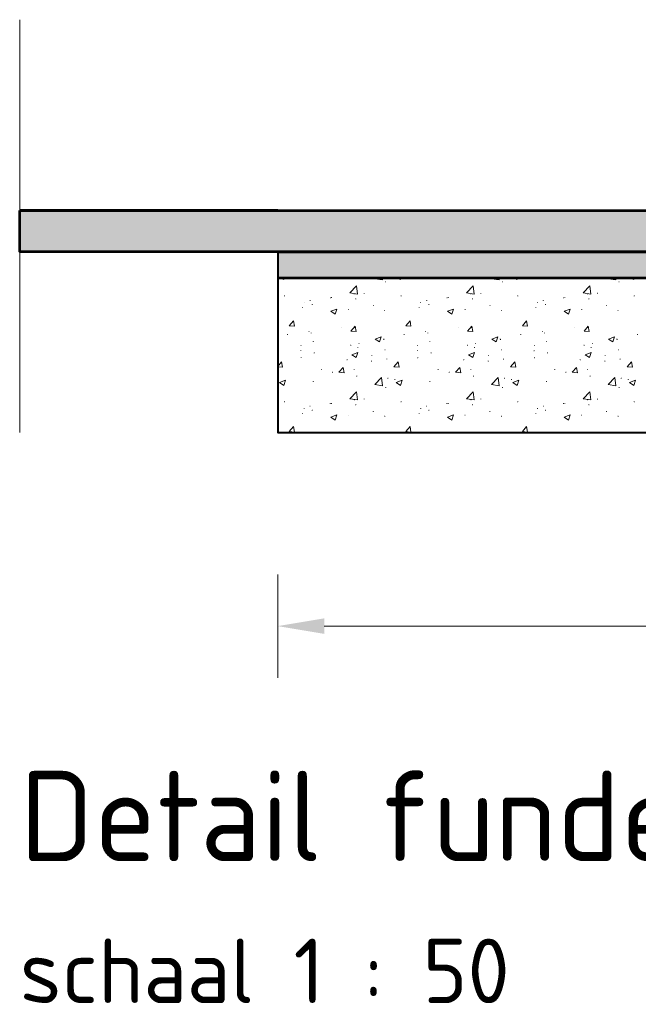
# Model space of a CAD drawing. Header units: metres. Extents: x 162359 to 162848, y 502589 to 502892.
# Tile 27 of 49: x 162838.65 to 162839.85, y 502690.97 to 502692.87. Entities that reach past the tile are written whole.
import ezdxf

# ---------------------------------------------------------------- set-up
doc = ezdxf.new("R2010")
doc.units = ezdxf.units.M
doc.linetypes.add('ZZ-AFBREEK-SO', pattern=[7, 4, -1, 1, -1])
for name, color, linetype, lineweight in [('N-WE-GW-GROND_ZAND_CUNETZAND-GD', 7, 'Continuous', 53), ('N-WE-GW-GROND_ZAND_STRAATLAAG_BREKERZAND-AD', 7, 'Continuous', 13), ('N-WE-VH-VERHARDING-GD', 8, 'Continuous', 53), ('N-WE-VH-VERHARDING_FUNDERING-AD', 7, 'Continuous', 13), ('N-WE-VH-VERHARDING_FUNDERING-GD', 7, 'Continuous', 40), ('X-XX-AL-AFBREEKLIJN-G', 7, 'ZZ-AFBREEK-SO', 18), ('X-XX-AL-DETAIL1-GD', 7, 'Continuous', 25), ('X-XX-AL-M', 7, 'Continuous', 18), ('X-XX-AL-T25', 7, 'Continuous', 25), ('X-XX-AL-T35', 50, 'Continuous', 35)]:
    doc.layers.add(name, color=color, linetype=linetype, lineweight=lineweight)
doc.styles.add('NLCS-ISO-M50-T18', font='NLCS-ISO.ttf', dxfattribs={"height": 0.09})
doc.styles.add('NLCS-ISO-M50-T25', font='NLCS-ISO.ttf', dxfattribs={"height": 0.125})
doc.styles.add('NLCS-ISO-M50-T35', font='NLCS-ISO.ttf', dxfattribs={"height": 0.175})
doc.dimstyles.new('NLCS-M50-T18-PIJL_L2_H2', dxfattribs={"dimscale": 0.05, "dimtxt": 2.5, "dimasz": 1.8, "dimexe": 2, "dimexo": 2, "dimgap": 0.7, "dimtad": 1, "dimzin": 0, "dimdsep": 46, "dimtxsty": 'NLCS-ISO-M50-T18', "dimcen": 0, "dimdle": 2, "dimclrd": 256, "dimclre": 256, "dimclrt": 10, "dimazin": 0, "dimtfac": 1, "dimtdec": 3, "dimtofl": 0, "dimtmove": 0, "dimatfit": 3, "dimfxl": 2, "dimfxlon": 1, "dimtfillclr": 256, "dimtolj": 1, "dimtzin": 0, "dimlwd": -1, "dimlwe": -1, "dimarcsym": 0})

# ---------------------------------------------------------------- blocks, each defined once
blk = doc.blocks.new('*D416')
at = {"layer": 'X-XX-AL-M', "transparency": 16777216}
for p, q in [((162839.1478, 502691.7984), (162839.1478, 502691.5984)), ((162841.1486, 502691.7984), (162841.1486, 502691.5984)), ((162839.2378, 502691.6984), (162841.0586, 502691.6984))]:
    blk.add_line(p, q, dxfattribs=at)
for points in [[(162839.2378, 502691.7134), (162839.2378, 502691.6834), (162839.1478, 502691.6984)], [(162841.0586, 502691.7134), (162841.0586, 502691.6834), (162841.1486, 502691.6984)]]:
    blk.add_solid(points, dxfattribs=at)
at = {"layer": 'X-XX-AL-M', "color": 10, "transparency": 16777216, "insert": (162840.1482, 502691.7784), "char_height": 0.09, "attachment_point": 5, "style": 'NLCS-ISO-M50-T18'}
blk.add_mtext('\\A1;\\C7;2.00', dxfattribs=at)

msp = doc.modelspace()

# ---------------------------------------------------------------- hatches: boundary and pattern name
at = {"layer": 'N-WE-GW-GROND_ZAND_STRAATLAAG_BREKERZAND-AD', "ltscale": 35}
h = msp.add_hatch(dxfattribs=at)
h.set_pattern_fill('AGW-GROND_ZAND_FUNDERINGSZAND', color=256, scale=0.001, angle=-42.508, style=0, pattern_type=2)
h.set_pattern_definition([(90, (162844.419682, 502692.800399), (0.01200375, -0.0125005), [2.5e-07, -0.01250025]), (90, (162844.420786, 502692.802312), (0.01200375, -0.0125005), [2.5e-07, -0.01250025]), (90, (162844.427384, 502692.801112), (0.01200375, -0.0125005), [2.5e-07, -0.01250025]), (90, (162844.426676, 502692.805002), (0.01200375, -0.0125005), [2.5e-07, -0.01250025]), (90, (162844.424553, 502692.805911), (0.01200375, -0.0125005), [2.5e-07, -0.01250025]), (90, (162844.423391, 502692.805911), (0.01200375, -0.0125005), [2.5e-07, -0.01250025]), (90, (162844.422683, 502692.807224), (0.01200375, -0.0125005), [2.5e-07, -0.01250025]), (90, (162844.422683, 502692.80783), (0.01200375, -0.0125005), [2.5e-07, -0.01250025]), (90, (162844.424351, 502692.808689), (0.01200375, -0.0125005), [2.5e-07, -0.01250025]), (90, (162844.425463, 502692.809447), (0.01200375, -0.0125005), [2.5e-07, -0.01250025]), (90, (162844.426272, 502692.80879), (0.01200375, -0.0125005), [2.5e-07, -0.01250025]), (90, (162844.42516, 502692.805153), (0.01200375, -0.0125005), [2.5e-07, -0.01250025]), (90, (162844.422936, 502692.803234), (0.01200375, -0.0125005), [2.5e-07, -0.01250025]), (90, (162844.422936, 502692.802476), (0.01200375, -0.0125005), [2.5e-07, -0.01250025]), (90, (162844.423644, 502692.800961), (0.01200375, -0.0125005), [2.5e-07, -0.01250025]), (90, (162844.42521, 502692.801769), (0.01200375, -0.0125005), [2.5e-07, -0.01250025]), (90, (162844.425868, 502692.800001), (0.01200375, -0.0125005), [2.5e-07, -0.01250025]), (90, (162844.427754, 502692.800001), (0.01200375, -0.0125005), [2.5e-07, -0.01250025]), (90, (162844.428395, 502692.802123), (0.01200375, -0.0125005), [2.5e-07, -0.01250025]), (90, (162844.428395, 502692.804339), (0.01200375, -0.0125005), [2.5e-07, -0.01250025]), (90, (162844.427535, 502692.807022), (0.01200375, -0.0125005), [2.5e-07, -0.01250025]), (90, (162844.428395, 502692.807679), (0.01200375, -0.0125005), [2.5e-07, -0.01250025]), (90, (162844.429254, 502692.808588), (0.01200375, -0.0125005), [2.5e-07, -0.01250025]), (90, (162844.42799, 502692.810356), (0.01200375, -0.0125005), [2.5e-07, -0.01250025]), (90, (162844.424907, 502692.806669), (0.01200375, -0.0125005), [2.5e-07, -0.01250025]), (90, (162844.424907, 502692.80384), (0.01200375, -0.0125005), [2.5e-07, -0.01250025]), (90, (162844.426626, 502692.803082), (0.01200375, -0.0125005), [2.5e-07, -0.01250025]), (90, (162844.429254, 502692.800607), (0.01200375, -0.0125005), [2.5e-07, -0.01250025]), (90, (162844.429254, 502692.802931), (0.01200375, -0.0125005), [2.5e-07, -0.01250025]), (90, (162844.430366, 502692.806762), (0.01200375, -0.0125005), [2.5e-07, -0.01250025]), (90, (162844.430366, 502692.809887), (0.01200375, -0.0125005), [2.5e-07, -0.01250025]), (90, (162844.420156, 502692.809887), (0.01200375, -0.0125005), [2.5e-07, -0.01250025]), (90, (162844.419246, 502692.806719), (0.01200375, -0.0125005), [2.5e-07, -0.01250025]), (90, (162844.420004, 502692.80485), (0.01200375, -0.0125005), [2.5e-07, -0.01250025]), (90, (162844.418791, 502692.803688), (0.01200375, -0.0125005), [2.5e-07, -0.01250025]), (90, (162844.42147, 502692.800708), (0.01200375, -0.0125005), [2.5e-07, -0.01250025]), (90, (162844.420991, 502692.79895), (0.01200375, -0.0125005), [2.5e-07, -0.01250025]), (90, (162844.418575, 502692.799314), (0.01200375, -0.0125005), [2.5e-07, -0.01250025]), (90, (162844.421319, 502692.809898), (0.01200375, -0.0125005), [2.5e-07, -0.01250025]), (90, (162844.42441, 502692.809898), (0.01200375, -0.0125005), [2.5e-07, -0.01250025]), (90, (162844.425565, 502692.810909), (0.01200375, -0.0125005), [2.5e-07, -0.01250025]), (90, (162844.420944, 502692.805771), (0.01200375, -0.0125005), [2.5e-07, -0.01250025]), (90, (162844.422157, 502692.804327), (0.01200375, -0.0125005), [2.5e-07, -0.01250025]), (90, (162844.42051, 502692.803721), (0.01200375, -0.0125005), [2.5e-07, -0.01250025]), (90, (162844.428511, 502692.805713), (0.01200375, -0.0125005), [2.5e-07, -0.01250025]), (90, (162844.429724, 502692.804558), (0.01200375, -0.0125005), [2.5e-07, -0.01250025]), (90, (162844.427211, 502692.803952), (0.01200375, -0.0125005), [2.5e-07, -0.01250025]), (90, (162844.427211, 502692.80883), (0.01200375, -0.0125005), [2.5e-07, -0.01250025]), (90, (162844.425796, 502692.806088), (0.01200375, -0.0125005), [2.5e-07, -0.01250025]), (90, (162844.430042, 502692.799738), (0.01200375, -0.0125005), [2.5e-07, -0.01250025]), (90, (162844.430366, 502692.79895), (0.01200375, -0.0125005), [2.5e-07, -0.01250025]), (90, (162844.428803, 502692.81145), (0.01200375, -0.0125005), [2.5e-07, -0.01250025]), (90, (162844.422553, 502692.81145), (0.01200375, -0.0125005), [2.5e-07, -0.01250025]), (90, (162844.421233, 502692.799623), (0.01200375, -0.0125005), [2.5e-07, -0.01250025]), (90, (162844.418633, 502692.810504), (0.01200375, -0.0125005), [2.5e-07, -0.01250025]), (90, (162844.428944, 502692.810014), (0.01200375, -0.0125005), [2.5e-07, -0.01250025]), (90, (162844.420944, 502692.807705), (0.01200375, -0.0125005), [2.5e-07, -0.01250025]), (90, (162844.41976, 502692.809234), (0.01200375, -0.0125005), [2.5e-07, -0.01250025]), (90, (162844.42363, 502692.804818), (0.01200375, -0.0125005), [2.5e-07, -0.01250025]), (90, (162844.423052, 502692.799882), (0.01200375, -0.0125005), [2.5e-07, -0.01250025]), (90, (162844.429897, 502692.801816), (0.01200375, -0.0125005), [2.5e-07, -0.01250025]), (90, (162844.428713, 502692.80349), (0.01200375, -0.0125005), [2.5e-07, -0.01250025]), (90, (162844.429088, 502692.80681), (0.01200375, -0.0125005), [2.5e-07, -0.01250025]), (90, (162844.429753, 502692.808109), (0.01200375, -0.0125005), [2.5e-07, -0.01250025]), (90, (162844.425392, 502692.808109), (0.01200375, -0.0125005), [2.5e-07, -0.01250025]), (90, (162844.42698, 502692.805828), (0.01200375, -0.0125005), [2.5e-07, -0.01250025]), (90, (162844.424525, 502692.802942), (0.01200375, -0.0125005), [2.5e-07, -0.01250025]), (90, (162844.424525, 502692.801095), (0.01200375, -0.0125005), [2.5e-07, -0.01250025]), (90, (162844.425854, 502692.801095), (0.01200375, -0.0125005), [2.5e-07, -0.01250025]), (90, (162844.426431, 502692.800402), (0.01200375, -0.0125005), [2.5e-07, -0.01250025]), (90, (162844.422474, 502692.809638), (0.01200375, -0.0125005), [2.5e-07, -0.01250025]), (90, (162844.423254, 502692.810476), (0.01200375, -0.0125005), [2.5e-07, -0.01250025]), (90, (162844.420164, 502692.810476), (0.01200375, -0.0125005), [2.5e-07, -0.01250025]), (90, (162844.419731, 502692.808109), (0.01200375, -0.0125005), [2.5e-07, -0.01250025]), (90, (162844.419731, 502692.806435), (0.01200375, -0.0125005), [2.5e-07, -0.01250025]), (90, (162844.419009, 502692.805078), (0.01200375, -0.0125005), [2.5e-07, -0.01250025]), (90, (162844.419817, 502692.80222), (0.01200375, -0.0125005), [2.5e-07, -0.01250025]), (90, (162844.418691, 502692.801066), (0.01200375, -0.0125005), [2.5e-07, -0.01250025]), (90, (162844.418691, 502692.802679), (0.01200375, -0.0125005), [2.5e-07, -0.01250025]), (90, (162844.426316, 502692.807647), (0.01200375, -0.0125005), [2.5e-07, -0.01250025]), (90, (162844.423659, 502692.807647), (0.01200375, -0.0125005), [2.5e-07, -0.01250025]), (90, (162844.421955, 502692.801528), (0.01200375, -0.0125005), [2.5e-07, -0.01250025]), (90, (162844.421637, 502692.806377), (0.01200375, -0.0125005), [2.5e-07, -0.01250025]), (90, (162844.426633, 502692.810187), (0.01200375, -0.0125005), [2.5e-07, -0.01250025]), (90, (162844.426633, 502692.801759), (0.01200375, -0.0125005), [2.5e-07, -0.01250025]), (90, (162844.43033, 502692.803801), (0.01200375, -0.0125005), [2.5e-07, -0.01250025]), (90, (162844.430578, 502692.800893), (0.01200375, -0.0125005), [2.5e-07, -0.01250025])])
h.paths.add_polyline_path([(162846.2478, 502692.3736), (162844.2466, 502692.3736), (162844.1379, 502692.3756), (162844.0292, 502692.3818), (162843.9205, 502692.3901), (162843.5005, 502692.4381), (162843.3992, 502692.4458), (162843.2979, 502692.4516), (162843.1966, 502692.4536), (162842.1991, 502692.4536), (162842.0978, 502692.4516), (162841.9965, 502692.4458), (162841.8952, 502692.4381), (162841.4752, 502692.3901), (162841.3665, 502692.3818), (162841.2578, 502692.3756), (162841.1491, 502692.3736), (162839.1478, 502692.3736), (162839.1478, 502692.4236), (162841.1486, 502692.4236), (162841.2559, 502692.4256), (162841.3632, 502692.4317), (162841.4704, 502692.4399), (162841.8904, 502692.4879), (162841.9932, 502692.4957), (162842.0959, 502692.5016), (162842.1986, 502692.5036), (162843.1971, 502692.5036), (162843.2998, 502692.5016), (162843.4025, 502692.4957), (162843.5053, 502692.4879), (162843.9253, 502692.4399), (162844.0325, 502692.4317), (162844.1398, 502692.4256), (162844.2471, 502692.4236), (162846.2478, 502692.4236)])

# ---------------------------------------------------------------- linework, layer by layer
at = {"layer": 'N-WE-GW-GROND_ZAND_CUNETZAND-GD', "ltscale": 7}
msp.add_line((162839.1478, 502692.4236), (162838.6478, 502692.4236), dxfattribs=at)
at = {"layer": 'N-WE-GW-GROND_ZAND_CUNETZAND-GD', "ltscale": 7, "flags": 128}
for points in [[(162839.1478, 502692.4236), (162841.1486, 502692.4236), (162841.2559, 502692.4256), (162841.3632, 502692.4317), (162841.4704, 502692.4399), (162841.8904, 502692.4879), (162841.9932, 502692.4957), (162842.0959, 502692.5016), (162842.1986, 502692.5036), (162843.1971, 502692.5036), (162843.2998, 502692.5016), (162843.4025, 502692.4957), (162843.5053, 502692.4879), (162843.9253, 502692.4399), (162844.0325, 502692.4317), (162844.1398, 502692.4256), (162844.2471, 502692.4236), (162846.2478, 502692.4236)], [(162839.1478, 502692.3736), (162841.1491, 502692.3736), (162841.2578, 502692.3756), (162841.3665, 502692.3818), (162841.4752, 502692.3901), (162841.8952, 502692.4381), (162841.9965, 502692.4458), (162842.0978, 502692.4516), (162842.1991, 502692.4536), (162843.1966, 502692.4536), (162843.2979, 502692.4516), (162843.3992, 502692.4458), (162843.5005, 502692.4381), (162843.9205, 502692.3901), (162844.0292, 502692.3818), (162844.1379, 502692.3756), (162844.2466, 502692.3736), (162846.2478, 502692.3736)]]:
    msp.add_lwpolyline(points, dxfattribs=at)
at = {"layer": 'N-WE-GW-GROND_ZAND_STRAATLAAG_BREKERZAND-AD', "ltscale": 35, "flags": 128}
msp.add_lwpolyline([(162841.1491, 502692.3736), (162839.1478, 502692.3736), (162839.1478, 502692.4236), (162841.1486, 502692.4236)], dxfattribs=at)
at = {"layer": 'N-WE-VH-VERHARDING-GD', "lineweight": 53, "ltscale": 7}
msp.add_line((162839.1478, 502692.5036), (162838.6478, 502692.5036), dxfattribs=at)
at = {"layer": 'N-WE-VH-VERHARDING-GD', "color": 254, "lineweight": 53, "ltscale": 7, "flags": 128}
msp.add_lwpolyline([(162838.6478, 502692.5036), (162841.1478, 502692.5036), (162841.1486, 502692.4236), (162838.6478, 502692.4236)], close=True, dxfattribs=at)
at = {"layer": 'N-WE-VH-VERHARDING-GD', "color": 254, "lineweight": 53, "ltscale": 7, "extrusion": (0, 0, -1)}
msp.add_solid([(-162838.6478, 502692.5036), (-162841.1478, 502692.5036), (-162838.6478, 502692.4236), (-162841.1486, 502692.4236)], dxfattribs=at)
at = {"layer": 'N-WE-VH-VERHARDING_FUNDERING-AD'}
for p, q in [((162839.1543, 502692.3736), (162839.1596, 502692.3699)), ((162839.1596, 502692.3699), (162839.1608, 502692.3736)), ((162839.3359, 502692.3716), (162839.3377, 502692.3736)), ((162839.3359, 502692.3716), (162839.3507, 502692.3693)), ((162839.3507, 502692.3693), (162839.3502, 502692.3736)), ((162839.3803, 502692.3736), (162839.3856, 502692.3699)), ((162839.3856, 502692.3699), (162839.3868, 502692.3736)), ((162839.5619, 502692.3716), (162839.5637, 502692.3736)), ((162839.5619, 502692.3716), (162839.5767, 502692.3693)), ((162839.5767, 502692.3693), (162839.5762, 502692.3736)), ((162839.6063, 502692.3736), (162839.6116, 502692.3699)), ((162839.6116, 502692.3699), (162839.6128, 502692.3736)), ((162839.7879, 502692.3716), (162839.7897, 502692.3736)), ((162839.7879, 502692.3716), (162839.8027, 502692.3693)), ((162839.8027, 502692.3693), (162839.8022, 502692.3736)), ((162839.8323, 502692.3736), (162839.8376, 502692.3699)), ((162839.8376, 502692.3699), (162839.8389, 502692.3736)), ((162839.2877, 502692.344), (162839.3007, 502692.3576)), ((162839.3025, 502692.3417), (162839.3007, 502692.3576)), ((162839.3569, 502692.3655), (162839.3574, 502692.3655)), ((162839.3572, 502692.3658), (162839.3572, 502692.3653)), ((162839.5137, 502692.344), (162839.5267, 502692.3576)), ((162839.5285, 502692.3417), (162839.5267, 502692.3576)), ((162839.5829, 502692.3655), (162839.5834, 502692.3655)), ((162839.5832, 502692.3658), (162839.5832, 502692.3653)), ((162839.7397, 502692.344), (162839.7527, 502692.3576)), ((162839.7546, 502692.3417), (162839.7527, 502692.3576)), ((162839.8089, 502692.3655), (162839.8094, 502692.3655)), ((162839.8092, 502692.3658), (162839.8092, 502692.3653)), ((162839.1605, 502692.3383), (162839.161, 502692.3383)), ((162839.1607, 502692.3385), (162839.1607, 502692.338)), ((162839.2101, 502692.3296), (162839.2106, 502692.3296)), ((162839.2104, 502692.3298), (162839.2104, 502692.3293)), ((162839.2494, 502692.3345), (162839.2499, 502692.3345)), ((162839.2497, 502692.3348), (162839.2497, 502692.3343)), ((162839.2519, 502692.3351), (162839.2524, 502692.3351)), ((162839.2521, 502692.3353), (162839.2521, 502692.3348)), ((162839.2877, 502692.344), (162839.3025, 502692.3417)), ((162839.2959, 502692.3421), (162839.2964, 502692.3421)), ((162839.2962, 502692.3424), (162839.2962, 502692.3419)), ((162839.2986, 502692.3325), (162839.2991, 502692.3325)), ((162839.2989, 502692.3327), (162839.2989, 502692.3322)), ((162839.315, 502692.3434), (162839.3155, 502692.3434)), ((162839.3152, 502692.3436), (162839.3152, 502692.3431)), ((162839.3865, 502692.3383), (162839.387, 502692.3383)), ((162839.3867, 502692.3385), (162839.3867, 502692.338)), ((162839.4361, 502692.3296), (162839.4366, 502692.3296)), ((162839.4364, 502692.3298), (162839.4364, 502692.3293)), ((162839.4754, 502692.3345), (162839.4759, 502692.3345)), ((162839.4757, 502692.3348), (162839.4757, 502692.3343)), ((162839.4779, 502692.3351), (162839.4784, 502692.3351)), ((162839.4781, 502692.3353), (162839.4781, 502692.3348)), ((162839.5137, 502692.344), (162839.5285, 502692.3417)), ((162839.5219, 502692.3421), (162839.5224, 502692.3421)), ((162839.5222, 502692.3424), (162839.5222, 502692.3419)), ((162839.5246, 502692.3325), (162839.5251, 502692.3325)), ((162839.5249, 502692.3327), (162839.5249, 502692.3322)), ((162839.541, 502692.3434), (162839.5415, 502692.3434)), ((162839.5412, 502692.3436), (162839.5412, 502692.3431)), ((162839.6125, 502692.3383), (162839.613, 502692.3383)), ((162839.6127, 502692.3385), (162839.6127, 502692.338)), ((162839.6622, 502692.3296), (162839.6627, 502692.3296)), ((162839.6624, 502692.3298), (162839.6624, 502692.3293)), ((162839.7014, 502692.3345), (162839.7019, 502692.3345)), ((162839.7017, 502692.3348), (162839.7017, 502692.3343)), ((162839.7039, 502692.3351), (162839.7044, 502692.3351)), ((162839.7041, 502692.3353), (162839.7041, 502692.3348)), ((162839.7397, 502692.344), (162839.7546, 502692.3417)), ((162839.7479, 502692.3421), (162839.7484, 502692.3421)), ((162839.7482, 502692.3424), (162839.7482, 502692.3419)), ((162839.7506, 502692.3325), (162839.7511, 502692.3325)), ((162839.7509, 502692.3327), (162839.7509, 502692.3322)), ((162839.767, 502692.3434), (162839.7675, 502692.3434)), ((162839.7672, 502692.3436), (162839.7672, 502692.3431)), ((162839.8385, 502692.3383), (162839.839, 502692.3383)), ((162839.8387, 502692.3385), (162839.8387, 502692.338)), ((162839.1956, 502692.3159), (162839.1961, 502692.3159)), ((162839.1958, 502692.3162), (162839.1958, 502692.3157)), ((162839.1987, 502692.3254), (162839.1992, 502692.3254)), ((162839.199, 502692.3257), (162839.199, 502692.3252)), ((162839.2144, 502692.3218), (162839.2149, 502692.3218)), ((162839.2147, 502692.322), (162839.2147, 502692.3215)), ((162839.2508, 502692.3084), (162839.2625, 502692.3129)), ((162839.2591, 502692.3028), (162839.2625, 502692.3129)), ((162839.2846, 502692.3121), (162839.2851, 502692.3121)), ((162839.2848, 502692.3124), (162839.2848, 502692.3119)), ((162839.3326, 502692.3197), (162839.3331, 502692.3197)), ((162839.3329, 502692.3199), (162839.3329, 502692.3194)), ((162839.3549, 502692.3101), (162839.3554, 502692.3101)), ((162839.3551, 502692.3103), (162839.3551, 502692.3098)), ((162839.4216, 502692.3159), (162839.4221, 502692.3159)), ((162839.4219, 502692.3162), (162839.4219, 502692.3157)), ((162839.4247, 502692.3254), (162839.4252, 502692.3254)), ((162839.425, 502692.3257), (162839.425, 502692.3252)), ((162839.4404, 502692.3218), (162839.4409, 502692.3218)), ((162839.4407, 502692.322), (162839.4407, 502692.3215)), ((162839.4768, 502692.3084), (162839.4885, 502692.3129)), ((162839.4851, 502692.3028), (162839.4885, 502692.3129)), ((162839.5106, 502692.3121), (162839.5111, 502692.3121)), ((162839.5108, 502692.3124), (162839.5108, 502692.3119)), ((162839.5586, 502692.3197), (162839.5591, 502692.3197)), ((162839.5589, 502692.3199), (162839.5589, 502692.3194)), ((162839.5809, 502692.3101), (162839.5814, 502692.3101)), ((162839.5811, 502692.3103), (162839.5811, 502692.3098)), ((162839.6476, 502692.3159), (162839.6481, 502692.3159)), ((162839.6479, 502692.3162), (162839.6479, 502692.3157)), ((162839.6507, 502692.3254), (162839.6512, 502692.3254)), ((162839.651, 502692.3257), (162839.651, 502692.3252)), ((162839.6665, 502692.3218), (162839.667, 502692.3218)), ((162839.6667, 502692.322), (162839.6667, 502692.3215)), ((162839.7028, 502692.3084), (162839.7145, 502692.3129)), ((162839.7111, 502692.3028), (162839.7145, 502692.3129)), ((162839.7366, 502692.3121), (162839.7371, 502692.3121)), ((162839.7368, 502692.3124), (162839.7368, 502692.3119)), ((162839.7847, 502692.3197), (162839.7852, 502692.3197)), ((162839.7849, 502692.3199), (162839.7849, 502692.3194)), ((162839.8069, 502692.3101), (162839.8074, 502692.3101)), ((162839.8071, 502692.3103), (162839.8071, 502692.3098)), ((162839.2508, 502692.3084), (162839.2591, 502692.3028)), ((162839.4768, 502692.3084), (162839.4851, 502692.3028)), ((162839.7028, 502692.3084), (162839.7111, 502692.3028)), ((162839.17, 502692.2804), (162839.1781, 502692.2899)), ((162839.17, 502692.2804), (162839.18, 502692.2795)), ((162839.18, 502692.2795), (162839.1781, 502692.2899)), ((162839.2711, 502692.2776), (162839.2716, 502692.2776)), ((162839.2714, 502692.2779), (162839.2714, 502692.2774)), ((162839.2896, 502692.2699), (162839.2976, 502692.2795)), ((162839.2966, 502692.277), (162839.2971, 502692.277)), ((162839.2968, 502692.2772), (162839.2968, 502692.2767)), ((162839.2995, 502692.269), (162839.2976, 502692.2795)), ((162839.396, 502692.2804), (162839.4041, 502692.2899)), ((162839.396, 502692.2804), (162839.406, 502692.2795)), ((162839.406, 502692.2795), (162839.4041, 502692.2899)), ((162839.4971, 502692.2776), (162839.4976, 502692.2776)), ((162839.4974, 502692.2779), (162839.4974, 502692.2774)), ((162839.5156, 502692.2699), (162839.5236, 502692.2795)), ((162839.5226, 502692.277), (162839.5231, 502692.277)), ((162839.5229, 502692.2772), (162839.5229, 502692.2767)), ((162839.5255, 502692.269), (162839.5236, 502692.2795)), ((162839.622, 502692.2804), (162839.6301, 502692.2899)), ((162839.622, 502692.2804), (162839.632, 502692.2795)), ((162839.632, 502692.2795), (162839.6301, 502692.2899)), ((162839.7232, 502692.2776), (162839.7237, 502692.2776)), ((162839.7234, 502692.2779), (162839.7234, 502692.2774)), ((162839.7416, 502692.2699), (162839.7496, 502692.2795)), ((162839.7486, 502692.277), (162839.7491, 502692.277)), ((162839.7489, 502692.2772), (162839.7489, 502692.2767)), ((162839.7515, 502692.269), (162839.7496, 502692.2795)), ((162839.1663, 502692.2638), (162839.1668, 502692.2638)), ((162839.1665, 502692.2641), (162839.1665, 502692.2636)), ((162839.208, 502692.2693), (162839.2085, 502692.2693)), ((162839.2083, 502692.2696), (162839.2083, 502692.2691)), ((162839.2124, 502692.2663), (162839.2129, 502692.2663)), ((162839.2127, 502692.2666), (162839.2127, 502692.2661)), ((162839.2896, 502692.2699), (162839.2995, 502692.269)), ((162839.3368, 502692.2547), (162839.3484, 502692.2592)), ((162839.3368, 502692.2547), (162839.3451, 502692.2491)), ((162839.3451, 502692.2491), (162839.3484, 502692.2592)), ((162839.3528, 502692.2546), (162839.3533, 502692.2546)), ((162839.3531, 502692.2548), (162839.3531, 502692.2543)), ((162839.3533, 502692.2536), (162839.3538, 502692.2536)), ((162839.3536, 502692.2538), (162839.3536, 502692.2533)), ((162839.3923, 502692.2638), (162839.3928, 502692.2638)), ((162839.3925, 502692.2641), (162839.3925, 502692.2636)), ((162839.434, 502692.2693), (162839.4345, 502692.2693)), ((162839.4343, 502692.2696), (162839.4343, 502692.2691)), ((162839.4384, 502692.2663), (162839.4389, 502692.2663)), ((162839.4387, 502692.2666), (162839.4387, 502692.2661)), ((162839.5156, 502692.2699), (162839.5255, 502692.269)), ((162839.5628, 502692.2547), (162839.5745, 502692.2592)), ((162839.5628, 502692.2547), (162839.5711, 502692.2491)), ((162839.5711, 502692.2491), (162839.5745, 502692.2592)), ((162839.5789, 502692.2546), (162839.5794, 502692.2546)), ((162839.5791, 502692.2548), (162839.5791, 502692.2543)), ((162839.5793, 502692.2536), (162839.5798, 502692.2536)), ((162839.5796, 502692.2538), (162839.5796, 502692.2533)), ((162839.6183, 502692.2638), (162839.6188, 502692.2638)), ((162839.6186, 502692.2641), (162839.6186, 502692.2636)), ((162839.66, 502692.2693), (162839.6605, 502692.2693)), ((162839.6603, 502692.2696), (162839.6603, 502692.2691)), ((162839.6644, 502692.2663), (162839.6649, 502692.2663)), ((162839.6647, 502692.2666), (162839.6647, 502692.2661)), ((162839.7416, 502692.2699), (162839.7515, 502692.269)), ((162839.7888, 502692.2547), (162839.8005, 502692.2592)), ((162839.7888, 502692.2547), (162839.7971, 502692.2491)), ((162839.7971, 502692.2491), (162839.8005, 502692.2592)), ((162839.8049, 502692.2546), (162839.8054, 502692.2546)), ((162839.8051, 502692.2548), (162839.8051, 502692.2543)), ((162839.8053, 502692.2536), (162839.8058, 502692.2536)), ((162839.8056, 502692.2538), (162839.8056, 502692.2533)), ((162839.8443, 502692.2638), (162839.8448, 502692.2638)), ((162839.8446, 502692.2641), (162839.8446, 502692.2636)), ((162839.1926, 502692.2422), (162839.1931, 502692.2422)), ((162839.1928, 502692.2424), (162839.1928, 502692.2419)), ((162839.2163, 502692.2498), (162839.2168, 502692.2498)), ((162839.2165, 502692.2501), (162839.2165, 502692.2496)), ((162839.289, 502692.2427), (162839.2895, 502692.2427)), ((162839.2893, 502692.2429), (162839.2893, 502692.2424)), ((162839.3027, 502692.2384), (162839.3032, 502692.2384)), ((162839.3029, 502692.2387), (162839.3029, 502692.2382)), ((162839.3052, 502692.2461), (162839.3057, 502692.2461)), ((162839.3055, 502692.2463), (162839.3055, 502692.2458)), ((162839.3555, 502692.2339), (162839.356, 502692.2339)), ((162839.3557, 502692.2341), (162839.3557, 502692.2336)), ((162839.4186, 502692.2422), (162839.4191, 502692.2422)), ((162839.4188, 502692.2424), (162839.4188, 502692.2419)), ((162839.4423, 502692.2498), (162839.4428, 502692.2498)), ((162839.4425, 502692.2501), (162839.4425, 502692.2496)), ((162839.515, 502692.2427), (162839.5155, 502692.2427)), ((162839.5153, 502692.2429), (162839.5153, 502692.2424)), ((162839.5287, 502692.2384), (162839.5292, 502692.2384)), ((162839.5289, 502692.2387), (162839.5289, 502692.2382)), ((162839.5312, 502692.2461), (162839.5317, 502692.2461)), ((162839.5315, 502692.2463), (162839.5315, 502692.2458)), ((162839.5815, 502692.2339), (162839.582, 502692.2339)), ((162839.5817, 502692.2341), (162839.5817, 502692.2336)), ((162839.6446, 502692.2422), (162839.6451, 502692.2422)), ((162839.6448, 502692.2424), (162839.6448, 502692.2419)), ((162839.6683, 502692.2498), (162839.6688, 502692.2498)), ((162839.6685, 502692.2501), (162839.6685, 502692.2496)), ((162839.741, 502692.2427), (162839.7415, 502692.2427)), ((162839.7413, 502692.2429), (162839.7413, 502692.2424)), ((162839.7547, 502692.2384), (162839.7552, 502692.2384)), ((162839.7549, 502692.2387), (162839.7549, 502692.2382)), ((162839.7573, 502692.2461), (162839.7578, 502692.2461)), ((162839.7575, 502692.2463), (162839.7575, 502692.2458)), ((162839.8075, 502692.2339), (162839.808, 502692.2339)), ((162839.8077, 502692.2341), (162839.8077, 502692.2336)), ((162839.1923, 502692.232), (162839.1928, 502692.232)), ((162839.1926, 502692.2323), (162839.1926, 502692.2318)), ((162839.1929, 502692.2184), (162839.1934, 502692.2184)), ((162839.1932, 502692.2187), (162839.1932, 502692.2182)), ((162839.2185, 502692.2277), (162839.219, 502692.2277)), ((162839.2187, 502692.228), (162839.2187, 502692.2275)), ((162839.2819, 502692.2147), (162839.2824, 502692.2147)), ((162839.2821, 502692.2149), (162839.2821, 502692.2144)), ((162839.2914, 502692.2243), (162839.303, 502692.2288)), ((162839.2914, 502692.2243), (162839.2996, 502692.2187)), ((162839.2996, 502692.2187), (162839.303, 502692.2288)), ((162839.3299, 502692.2222), (162839.3304, 502692.2222)), ((162839.3302, 502692.2225), (162839.3302, 502692.222)), ((162839.3589, 502692.216), (162839.3594, 502692.216)), ((162839.3592, 502692.2163), (162839.3592, 502692.2158)), ((162839.4183, 502692.232), (162839.4188, 502692.232)), ((162839.4186, 502692.2323), (162839.4186, 502692.2318)), ((162839.4189, 502692.2184), (162839.4194, 502692.2184)), ((162839.4192, 502692.2187), (162839.4192, 502692.2182)), ((162839.4445, 502692.2277), (162839.445, 502692.2277)), ((162839.4448, 502692.228), (162839.4448, 502692.2275)), ((162839.5079, 502692.2147), (162839.5084, 502692.2147)), ((162839.5081, 502692.2149), (162839.5081, 502692.2144)), ((162839.5174, 502692.2243), (162839.529, 502692.2288)), ((162839.5174, 502692.2243), (162839.5257, 502692.2187)), ((162839.5257, 502692.2187), (162839.529, 502692.2288)), ((162839.556, 502692.2222), (162839.5565, 502692.2222)), ((162839.5562, 502692.2225), (162839.5562, 502692.222)), ((162839.5849, 502692.216), (162839.5854, 502692.216)), ((162839.5852, 502692.2163), (162839.5852, 502692.2158)), ((162839.6443, 502692.232), (162839.6448, 502692.232)), ((162839.6446, 502692.2323), (162839.6446, 502692.2318)), ((162839.6449, 502692.2184), (162839.6454, 502692.2184)), ((162839.6452, 502692.2187), (162839.6452, 502692.2182)), ((162839.6705, 502692.2277), (162839.671, 502692.2277)), ((162839.6708, 502692.228), (162839.6708, 502692.2275)), ((162839.7339, 502692.2147), (162839.7344, 502692.2147)), ((162839.7341, 502692.2149), (162839.7341, 502692.2144)), ((162839.7434, 502692.2243), (162839.755, 502692.2288)), ((162839.7434, 502692.2243), (162839.7517, 502692.2187)), ((162839.7517, 502692.2187), (162839.755, 502692.2288)), ((162839.782, 502692.2222), (162839.7825, 502692.2222)), ((162839.7822, 502692.2225), (162839.7822, 502692.222)), ((162839.8109, 502692.216), (162839.8114, 502692.216)), ((162839.8112, 502692.2163), (162839.8112, 502692.2158)), ((162839.1478, 502692.2018), (162839.1549, 502692.2103)), ((162839.1478, 502692.2006), (162839.1569, 502692.1999)), ((162839.1569, 502692.1999), (162839.1549, 502692.2103)), ((162839.2323, 502692.1954), (162839.2328, 502692.1954)), ((162839.2325, 502692.1957), (162839.2325, 502692.1952)), ((162839.2664, 502692.1903), (162839.2745, 502692.1998)), ((162839.2764, 502692.1894), (162839.2745, 502692.1998)), ((162839.2957, 502692.1958), (162839.2962, 502692.1958)), ((162839.296, 502692.196), (162839.296, 502692.1955)), ((162839.3294, 502692.2121), (162839.3299, 502692.2121)), ((162839.3297, 502692.2124), (162839.3297, 502692.2119)), ((162839.3729, 502692.2007), (162839.3809, 502692.2103)), ((162839.3729, 502692.2007), (162839.3829, 502692.1999)), ((162839.3829, 502692.1999), (162839.3809, 502692.2103)), ((162839.4583, 502692.1954), (162839.4588, 502692.1954)), ((162839.4585, 502692.1957), (162839.4585, 502692.1952)), ((162839.4925, 502692.1903), (162839.5005, 502692.1998)), ((162839.5024, 502692.1894), (162839.5005, 502692.1998)), ((162839.5217, 502692.1958), (162839.5222, 502692.1958)), ((162839.522, 502692.196), (162839.522, 502692.1955)), ((162839.5555, 502692.2121), (162839.556, 502692.2121)), ((162839.5557, 502692.2124), (162839.5557, 502692.2119)), ((162839.5989, 502692.2007), (162839.607, 502692.2103)), ((162839.5989, 502692.2007), (162839.6089, 502692.1999)), ((162839.6089, 502692.1999), (162839.607, 502692.2103)), ((162839.6843, 502692.1954), (162839.6848, 502692.1954)), ((162839.6845, 502692.1957), (162839.6845, 502692.1952)), ((162839.7185, 502692.1903), (162839.7265, 502692.1998)), ((162839.7284, 502692.1894), (162839.7265, 502692.1998)), ((162839.7477, 502692.1958), (162839.7482, 502692.1958)), ((162839.748, 502692.196), (162839.748, 502692.1955)), ((162839.7815, 502692.2121), (162839.782, 502692.2121)), ((162839.7817, 502692.2124), (162839.7817, 502692.2119)), ((162839.8249, 502692.2007), (162839.833, 502692.2103)), ((162839.8249, 502692.2007), (162839.8349, 502692.1999)), ((162839.8349, 502692.1999), (162839.833, 502692.2103)), ((162839.1487, 502692.1764), (162839.1492, 502692.1764)), ((162839.149, 502692.1767), (162839.149, 502692.1762)), ((162839.254, 502692.1903), (162839.2545, 502692.1903)), ((162839.2542, 502692.1905), (162839.2542, 502692.19)), ((162839.2664, 502692.1903), (162839.2764, 502692.1894)), ((162839.3007, 502692.1829), (162839.3012, 502692.1829)), ((162839.3009, 502692.1832), (162839.3009, 502692.1827)), ((162839.3359, 502692.1666), (162839.3488, 502692.1801)), ((162839.3507, 502692.1643), (162839.3488, 502692.1801)), ((162839.3611, 502692.1787), (162839.3616, 502692.1787)), ((162839.3613, 502692.179), (162839.3613, 502692.1785)), ((162839.3747, 502692.1764), (162839.3752, 502692.1764)), ((162839.375, 502692.1767), (162839.375, 502692.1762)), ((162839.48, 502692.1903), (162839.4805, 502692.1903)), ((162839.4802, 502692.1905), (162839.4802, 502692.19)), ((162839.4925, 502692.1903), (162839.5024, 502692.1894)), ((162839.5267, 502692.1829), (162839.5272, 502692.1829)), ((162839.5269, 502692.1832), (162839.5269, 502692.1827)), ((162839.5619, 502692.1666), (162839.5748, 502692.1801)), ((162839.5767, 502692.1643), (162839.5748, 502692.1801)), ((162839.5871, 502692.1787), (162839.5876, 502692.1787)), ((162839.5873, 502692.179), (162839.5873, 502692.1785)), ((162839.6007, 502692.1764), (162839.6012, 502692.1764)), ((162839.601, 502692.1767), (162839.601, 502692.1762)), ((162839.706, 502692.1903), (162839.7065, 502692.1903)), ((162839.7062, 502692.1905), (162839.7062, 502692.19)), ((162839.7185, 502692.1903), (162839.7284, 502692.1894)), ((162839.7527, 502692.1829), (162839.7532, 502692.1829)), ((162839.7529, 502692.1832), (162839.7529, 502692.1827)), ((162839.7879, 502692.1666), (162839.8008, 502692.1801)), ((162839.8027, 502692.1643), (162839.8008, 502692.1801)), ((162839.8131, 502692.1787), (162839.8136, 502692.1787)), ((162839.8133, 502692.179), (162839.8133, 502692.1785)), ((162839.8267, 502692.1764), (162839.8272, 502692.1764)), ((162839.827, 502692.1767), (162839.827, 502692.1762)), ((162839.1513, 502692.1705), (162839.163, 502692.175)), ((162839.1513, 502692.1705), (162839.1596, 502692.1649)), ((162839.1596, 502692.1649), (162839.163, 502692.175)), ((162839.2165, 502692.1723), (162839.217, 502692.1723)), ((162839.2167, 502692.1725), (162839.2167, 502692.172)), ((162839.3359, 502692.1666), (162839.3507, 502692.1643)), ((162839.3569, 502692.1605), (162839.3574, 502692.1605)), ((162839.3572, 502692.1608), (162839.3572, 502692.1603)), ((162839.3773, 502692.1705), (162839.389, 502692.175)), ((162839.3773, 502692.1705), (162839.3856, 502692.1649)), ((162839.3856, 502692.1649), (162839.389, 502692.175)), ((162839.4425, 502692.1723), (162839.443, 502692.1723)), ((162839.4427, 502692.1725), (162839.4427, 502692.172)), ((162839.5619, 502692.1666), (162839.5767, 502692.1643)), ((162839.5829, 502692.1605), (162839.5834, 502692.1605)), ((162839.5832, 502692.1608), (162839.5832, 502692.1603)), ((162839.6033, 502692.1705), (162839.615, 502692.175)), ((162839.6033, 502692.1705), (162839.6116, 502692.1649)), ((162839.6116, 502692.1649), (162839.615, 502692.175)), ((162839.6685, 502692.1723), (162839.669, 502692.1723)), ((162839.6687, 502692.1725), (162839.6687, 502692.172)), ((162839.7879, 502692.1666), (162839.8027, 502692.1643)), ((162839.8089, 502692.1605), (162839.8094, 502692.1605)), ((162839.8092, 502692.1608), (162839.8092, 502692.1603)), ((162839.8293, 502692.1705), (162839.841, 502692.175)), ((162839.8293, 502692.1705), (162839.8376, 502692.1649)), ((162839.8376, 502692.1649), (162839.841, 502692.175)), ((162839.2877, 502692.139), (162839.3007, 502692.1525)), ((162839.2877, 502692.139), (162839.3025, 502692.1367)), ((162839.3025, 502692.1367), (162839.3007, 502692.1525)), ((162839.315, 502692.1384), (162839.3155, 502692.1384)), ((162839.3152, 502692.1386), (162839.3152, 502692.1381)), ((162839.5137, 502692.139), (162839.5267, 502692.1525)), ((162839.5137, 502692.139), (162839.5285, 502692.1367)), ((162839.5285, 502692.1367), (162839.5267, 502692.1525)), ((162839.541, 502692.1384), (162839.5415, 502692.1384)), ((162839.5412, 502692.1386), (162839.5412, 502692.1381)), ((162839.7397, 502692.139), (162839.7527, 502692.1525)), ((162839.7397, 502692.139), (162839.7546, 502692.1367)), ((162839.7546, 502692.1367), (162839.7527, 502692.1525)), ((162839.767, 502692.1384), (162839.7675, 502692.1384)), ((162839.7672, 502692.1386), (162839.7672, 502692.1381)), ((162839.1605, 502692.1333), (162839.161, 502692.1333)), ((162839.1607, 502692.1335), (162839.1607, 502692.133)), ((162839.1987, 502692.1204), (162839.1992, 502692.1204)), ((162839.199, 502692.1207), (162839.199, 502692.1202)), ((162839.2101, 502692.1245), (162839.2106, 502692.1245)), ((162839.2104, 502692.1248), (162839.2104, 502692.1243)), ((162839.2494, 502692.1295), (162839.2499, 502692.1295)), ((162839.2497, 502692.1298), (162839.2497, 502692.1293)), ((162839.2519, 502692.13), (162839.2524, 502692.13)), ((162839.2521, 502692.1303), (162839.2521, 502692.1298)), ((162839.2959, 502692.1371), (162839.2964, 502692.1371)), ((162839.2962, 502692.1373), (162839.2962, 502692.1368)), ((162839.2986, 502692.1274), (162839.2991, 502692.1274)), ((162839.2989, 502692.1277), (162839.2989, 502692.1272)), ((162839.3865, 502692.1333), (162839.387, 502692.1333)), ((162839.3867, 502692.1335), (162839.3867, 502692.133)), ((162839.4247, 502692.1204), (162839.4252, 502692.1204)), ((162839.425, 502692.1207), (162839.425, 502692.1202)), ((162839.4361, 502692.1245), (162839.4366, 502692.1245)), ((162839.4364, 502692.1248), (162839.4364, 502692.1243)), ((162839.4754, 502692.1295), (162839.4759, 502692.1295)), ((162839.4757, 502692.1298), (162839.4757, 502692.1293)), ((162839.4779, 502692.13), (162839.4784, 502692.13)), ((162839.4781, 502692.1303), (162839.4781, 502692.1298)), ((162839.5219, 502692.1371), (162839.5224, 502692.1371)), ((162839.5222, 502692.1373), (162839.5222, 502692.1368)), ((162839.5246, 502692.1274), (162839.5251, 502692.1274)), ((162839.5249, 502692.1277), (162839.5249, 502692.1272)), ((162839.6125, 502692.1333), (162839.613, 502692.1333)), ((162839.6127, 502692.1335), (162839.6127, 502692.133)), ((162839.6507, 502692.1204), (162839.6512, 502692.1204)), ((162839.651, 502692.1207), (162839.651, 502692.1202)), ((162839.6622, 502692.1245), (162839.6627, 502692.1245)), ((162839.6624, 502692.1248), (162839.6624, 502692.1243)), ((162839.7014, 502692.1295), (162839.7019, 502692.1295)), ((162839.7017, 502692.1298), (162839.7017, 502692.1293)), ((162839.7039, 502692.13), (162839.7044, 502692.13)), ((162839.7041, 502692.1303), (162839.7041, 502692.1298)), ((162839.7479, 502692.1371), (162839.7484, 502692.1371)), ((162839.7482, 502692.1373), (162839.7482, 502692.1368)), ((162839.7506, 502692.1274), (162839.7511, 502692.1274)), ((162839.7509, 502692.1277), (162839.7509, 502692.1272)), ((162839.8385, 502692.1333), (162839.839, 502692.1333)), ((162839.8387, 502692.1335), (162839.8387, 502692.133)), ((162839.1956, 502692.1109), (162839.1961, 502692.1109)), ((162839.1958, 502692.1111), (162839.1958, 502692.1106)), ((162839.2144, 502692.1168), (162839.2149, 502692.1168)), ((162839.2147, 502692.117), (162839.2147, 502692.1165)), ((162839.2508, 502692.1034), (162839.2625, 502692.1079)), ((162839.2508, 502692.1034), (162839.2591, 502692.0978)), ((162839.2591, 502692.0978), (162839.2625, 502692.1079)), ((162839.2846, 502692.1071), (162839.2851, 502692.1071)), ((162839.2848, 502692.1074), (162839.2848, 502692.1069)), ((162839.3326, 502692.1146), (162839.3331, 502692.1146)), ((162839.3329, 502692.1149), (162839.3329, 502692.1144)), ((162839.3549, 502692.105), (162839.3554, 502692.105)), ((162839.3551, 502692.1053), (162839.3551, 502692.1048)), ((162839.4216, 502692.1109), (162839.4221, 502692.1109)), ((162839.4219, 502692.1111), (162839.4219, 502692.1106)), ((162839.4404, 502692.1168), (162839.4409, 502692.1168)), ((162839.4407, 502692.117), (162839.4407, 502692.1165)), ((162839.4768, 502692.1034), (162839.4885, 502692.1079)), ((162839.4768, 502692.1034), (162839.4851, 502692.0978)), ((162839.4851, 502692.0978), (162839.4885, 502692.1079)), ((162839.5106, 502692.1071), (162839.5111, 502692.1071)), ((162839.5108, 502692.1074), (162839.5108, 502692.1069)), ((162839.5586, 502692.1146), (162839.5591, 502692.1146)), ((162839.5589, 502692.1149), (162839.5589, 502692.1144)), ((162839.5809, 502692.105), (162839.5814, 502692.105)), ((162839.5811, 502692.1053), (162839.5811, 502692.1048)), ((162839.6476, 502692.1109), (162839.6481, 502692.1109)), ((162839.6479, 502692.1111), (162839.6479, 502692.1106)), ((162839.6665, 502692.1168), (162839.667, 502692.1168)), ((162839.6667, 502692.117), (162839.6667, 502692.1165)), ((162839.7028, 502692.1034), (162839.7145, 502692.1079)), ((162839.7028, 502692.1034), (162839.7111, 502692.0978)), ((162839.7111, 502692.0978), (162839.7145, 502692.1079)), ((162839.7366, 502692.1071), (162839.7371, 502692.1071)), ((162839.7368, 502692.1074), (162839.7368, 502692.1069)), ((162839.7847, 502692.1146), (162839.7852, 502692.1146)), ((162839.7849, 502692.1149), (162839.7849, 502692.1144)), ((162839.8069, 502692.105), (162839.8074, 502692.105)), ((162839.8071, 502692.1053), (162839.8071, 502692.1048)), ((162839.17, 502692.0754), (162839.1781, 502692.0849)), ((162839.18, 502692.0745), (162839.1781, 502692.0849)), ((162839.396, 502692.0754), (162839.4041, 502692.0849)), ((162839.406, 502692.0745), (162839.4041, 502692.0849)), ((162839.622, 502692.0754), (162839.6301, 502692.0849)), ((162839.632, 502692.0745), (162839.6301, 502692.0849)), ((162839.17, 502692.0754), (162839.18, 502692.0745)), ((162839.2968, 502692.0736), (162839.2976, 502692.0745)), ((162839.2978, 502692.0736), (162839.2976, 502692.0745)), ((162839.396, 502692.0754), (162839.406, 502692.0745)), ((162839.5228, 502692.0736), (162839.5236, 502692.0745)), ((162839.5238, 502692.0736), (162839.5236, 502692.0745)), ((162839.622, 502692.0754), (162839.632, 502692.0745)), ((162839.7489, 502692.0736), (162839.7496, 502692.0745)), ((162839.7498, 502692.0736), (162839.7496, 502692.0745))]:
    msp.add_line(p, q, dxfattribs=at)
at = {"layer": 'N-WE-VH-VERHARDING_FUNDERING-GD', "ltscale": 7, "flags": 128}
msp.add_lwpolyline([(162839.1478, 502692.4236), (162839.1478, 502692.0736), (162841.1515, 502692.0736), (162841.2673, 502692.0758), (162844.1284, 502692.0758), (162844.2442, 502692.0736), (162846.2478, 502692.0736), (162846.2478, 502692.4236)], dxfattribs=at)
at = {"layer": 'X-XX-AL-AFBREEKLIJN-G', "ltscale": 7}
msp.add_line((162838.6478, 502692.8736), (162838.6478, 502692.0736), dxfattribs=at)
at = {"layer": 'X-XX-AL-DETAIL1-GD', "lineweight": -2, "ltscale": 7, "flags": 128}
msp.add_lwpolyline([(162839.1478, 502692.5036), (162841.1478, 502692.5036), (162841.2528, 502692.5056), (162841.3578, 502692.5116), (162841.4628, 502692.5196), (162841.5678, 502692.5316), (162841.6728, 502692.5436), (162841.7778, 502692.5556), (162841.8828, 502692.5676), (162841.9878, 502692.5756), (162842.0928, 502692.5816), (162842.1978, 502692.5836), (162843.1978, 502692.5836), (162843.3028, 502692.5816), (162843.4078, 502692.5756), (162843.5128, 502692.5676), (162843.6178, 502692.5556), (162843.7228, 502692.5436), (162843.8278, 502692.5316), (162843.9328, 502692.5196), (162844.0378, 502692.5116), (162844.1428, 502692.5056), (162844.2478, 502692.5036), (162846.2478, 502692.5036)], dxfattribs=at)

# ---------------------------------------------------------------- texts
at = {"layer": 'X-XX-AL-T25', "insert": (162838.6478, 502690.9677), "char_height": 0.125, "attachment_point": 7, "rotation": 360, "line_spacing_factor": 0.8, "style": 'NLCS-ISO-M50-T25'}
msp.add_mtext('{\\C256;schaal 1 : 50}', dxfattribs=at)
at = {"layer": 'X-XX-AL-T35', "insert": (162838.6478, 502691.1901), "char_height": 0.175, "attachment_point": 7, "rotation": 360, "line_spacing_factor": 0.8, "style": 'NLCS-ISO-M50-T35'}
msp.add_mtext('Detail fundering onder drempelplateau', dxfattribs=at)

# ---------------------------------------------------------------- dimensions: what is measured, and where the dimension line sits
at = {"layer": 'X-XX-AL-M'}
dim = msp.add_linear_dim(base=(162841.1486, 502691.6984), p1=(162839.1478, 502692.0736), p2=(162841.1486, 502692.4236), text='\\C7;<>', dimstyle='NLCS-M50-T18-PIJL_L2_H2', dxfattribs=at)
dim.commit()
dim.dimension.update_dxf_attribs({"geometry": '*D416', "text_midpoint": (162840.1482, 502691.7784)})

doc.saveas('drawing.dxf')
